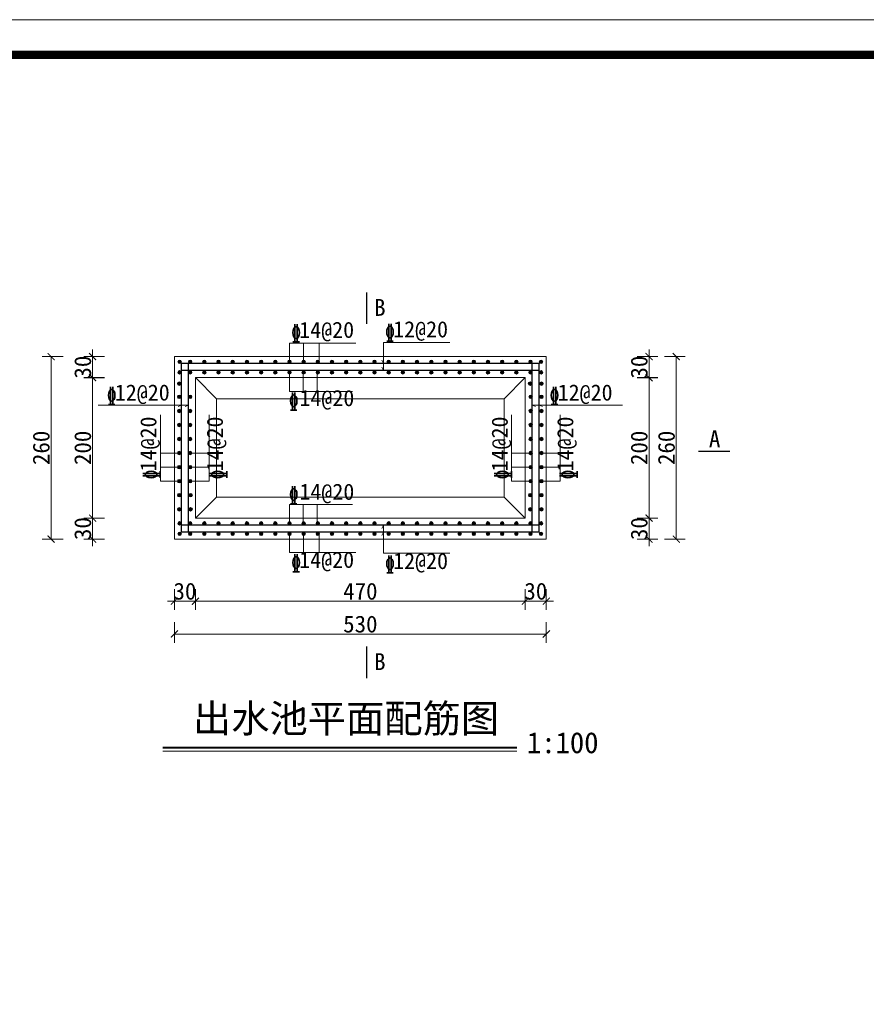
# Model space of a CAD drawing. Extents: x -13074 to 1448651, y 3648755 to 8081248.
# Tile 126 of 173: x 562250 to 562371, y 3858642 to 3858782. Entities that reach past the tile are written whole.
import ezdxf

# ---------------------------------------------------------------- set-up
doc = ezdxf.new("R2010")
doc.units = 0
doc.header["$PDMODE"] = 32
doc.header["$PDSIZE"] = 0.2
doc.layers.get('0').update_dxf_attribs({"linetype": 'CONTINUOUS'})
doc.layers.get('Defpoints').update_dxf_attribs({"linetype": 'CONTINUOUS'})
for name, color, linetype, lineweight in [('0.09标注线', 3, 'CONTINUOUS', 9), ('0.13填充', 8, 'CONTINUOUS', 9), ('0.30粗线', 7, 'CONTINUOUS', 30), ('0.30红', 1, 'CONTINUOUS', 30), ('SHEET', 1, 'CONTINUOUS', 15), ('文字', 7, 'CONTINUOUS', 15), ('新建路', 7, 'CONTINUOUS', 40)]:
    doc.layers.add(name, color=color, linetype=linetype, lineweight=lineweight)
doc.styles.add('-仿宋_GB2312', font='FangSong_GB2312.ttf')
doc.styles.add('CHX-1', font='tssdeng.shx', dxfattribs={"width": 0.7, "height": 300, "bigfont": 'atssdchn.shx'})
doc.dimstyles.new('zzzz STANDARD', dxfattribs={"dimtxt": 2.3, "dimasz": 1, "dimexe": 1.25, "dimexo": 1.5, "dimgap": 0.2, "dimtad": 1, "dimdec": 0, "dimlfac": 10, "dimzin": 0, "dimdsep": 46, "dimtxsty": '-仿宋_GB2312', "dimblk": 'ARCHTICK', "dimcen": 0.09, "dimadec": 0, "dimazin": 0, "dimtfac": 1, "dimtdec": 0, "dimtix": 1, "dimtmove": 2, "dimatfit": 3, "dimfxl": 1.7, "dimfxlon": 1, "dimtolj": 1, "dimtzin": 0, "dimlwd": 9, "dimlwe": 9, "dimarcsym": 0})

# ---------------------------------------------------------------- blocks, each defined once
blk = doc.blocks.new('_ARCHTICK')
at = {"color": 0, "linetype": 'ByBlock', "const_width": 0.15}
blk.add_lwpolyline([(-0.5, -0.5), (0.5, 0.5)], dxfattribs=at)
blk = doc.blocks.new('*D2689')
at = {"layer": 'Defpoints', "color": 0, "linetype": 'Continuous', "lineweight": 13}
for p in [(562322.01, 3858714.5, -0.5), (562325.01, 3858708.67, -0.5), (562325.01, 3858699.67)]:
    blk.add_point(p, dxfattribs=at)
at = {"layer": '新建路', "color": 0, "linetype": 'Continuous', "lineweight": 9}
for p, q in [((562322.01, 3858701.36), (562322.01, 3858698.42)), ((562325.01, 3858701.36), (562325.01, 3858698.42)), ((562322.01, 3858699.67), (562321.01, 3858699.67)), ((562322.01, 3858699.67), (562325.01, 3858699.67)), ((562325.01, 3858699.67), (562326.01, 3858699.67))]:
    blk.add_line(p, q, dxfattribs=at)
blk.add_blockref('_ARCHTICK', (562322.01, 3858699.67), dxfattribs=at)
at = {"layer": '新建路', "color": 0, "linetype": 'Continuous', "lineweight": 9, "rotation": 180}
blk.add_blockref('_ARCHTICK', (562325.01, 3858699.67), dxfattribs=at)
at = {"layer": '新建路', "color": 0, "linetype": 'Continuous', "lineweight": 13, "insert": (562323.51, 3858701.07), "char_height": 2.4, "attachment_point": 5, "style": '-仿宋_GB2312'}
blk.add_mtext('\\A1;30', dxfattribs=at)
blk = doc.blocks.new('*D2690')
at = {"layer": 'Defpoints', "color": 0, "linetype": 'Continuous', "lineweight": 13}
for p in [(562272.01, 3858708.5, -0.5), (562325.01, 3858708.67, -0.5), (562272.01, 3858694.99)]:
    blk.add_point(p, dxfattribs=at)
at = {"layer": '新建路', "color": 0, "linetype": 'Continuous', "lineweight": 9}
for p, q in [((562272.01, 3858696.69), (562272.01, 3858693.74)), ((562325.01, 3858696.69), (562325.01, 3858693.74)), ((562325.01, 3858694.99), (562272.01, 3858694.99))]:
    blk.add_line(p, q, dxfattribs=at)
at = {"layer": '新建路', "color": 0, "linetype": 'Continuous', "lineweight": 9, "rotation": 180}
blk.add_blockref('_ARCHTICK', (562272.01, 3858694.99), dxfattribs=at)
at = {"layer": '新建路', "color": 0, "linetype": 'Continuous', "lineweight": 9}
blk.add_blockref('_ARCHTICK', (562325.01, 3858694.99), dxfattribs=at)
at = {"layer": '新建路', "color": 0, "linetype": 'Continuous', "lineweight": 13, "insert": (562298.51, 3858696.39), "char_height": 2.4, "attachment_point": 5, "style": '-仿宋_GB2312'}
blk.add_mtext('\\A1;530', dxfattribs=at)
blk = doc.blocks.new('*D2691')
at = {"layer": 'Defpoints', "color": 0, "linetype": 'Continuous', "lineweight": 13}
for p in [(562260.36, 3858711.5), (562278.01, 3858711.5, -0.5), (562272.01, 3858708.5, -0.5)]:
    blk.add_point(p, dxfattribs=at)
at = {"layer": '新建路', "color": 0, "linetype": 'Continuous', "lineweight": 9}
for p, q in [((562260.36, 3858711.5), (562260.36, 3858712.5)), ((562262.06, 3858711.5), (562259.11, 3858711.5)), ((562260.36, 3858708.5), (562260.36, 3858711.5)), ((562262.06, 3858708.5), (562259.11, 3858708.5)), ((562260.36, 3858708.5), (562260.36, 3858707.5))]:
    blk.add_line(p, q, dxfattribs=at)
for p, rotation in [((562260.36, 3858711.5), 270), ((562260.36, 3858708.5), 90)]:
    blk.add_blockref('_ARCHTICK', p, dxfattribs=dict(at, rotation=rotation))
at = {"layer": '新建路', "color": 0, "linetype": 'Continuous', "lineweight": 13, "insert": (562258.96, 3858710), "char_height": 2.4, "attachment_point": 5, "rotation": 90, "style": '-仿宋_GB2312'}
blk.add_mtext('\\A1;30', dxfattribs=at)
blk = doc.blocks.new('*D2693')
at = {"layer": 'Defpoints', "color": 0, "linetype": 'Continuous', "lineweight": 13}
for p in [(562260.36, 3858734.5), (562272.01, 3858734.5, -0.5), (562275.01, 3858731.5, -0.5)]:
    blk.add_point(p, dxfattribs=at)
at = {"layer": '新建路', "color": 0, "linetype": 'Continuous', "lineweight": 9}
for p, q in [((562262.06, 3858734.5), (562259.11, 3858734.5)), ((562260.36, 3858734.5), (562260.36, 3858735.5)), ((562260.36, 3858731.5), (562260.36, 3858734.5)), ((562262.06, 3858731.5), (562259.11, 3858731.5)), ((562260.36, 3858731.5), (562260.36, 3858730.5))]:
    blk.add_line(p, q, dxfattribs=at)
for p, rotation in [((562260.36, 3858734.5), 270), ((562260.36, 3858731.5), 90)]:
    blk.add_blockref('_ARCHTICK', p, dxfattribs=dict(at, rotation=rotation))
at = {"layer": '新建路', "color": 0, "linetype": 'Continuous', "lineweight": 13, "insert": (562258.96, 3858733), "char_height": 2.4, "attachment_point": 5, "rotation": 90, "style": '-仿宋_GB2312'}
blk.add_mtext('\\A1;30', dxfattribs=at)
blk = doc.blocks.new('*D2694')
at = {"layer": 'Defpoints', "color": 0, "linetype": 'Continuous', "lineweight": 13}
for p in [(562272.01, 3858734.5, -0.5), (562254.44, 3858708.5), (562272.01, 3858708.5, -0.5)]:
    blk.add_point(p, dxfattribs=at)
at = {"layer": '新建路', "color": 0, "linetype": 'Continuous', "lineweight": 9}
for p, q in [((562256.14, 3858734.5), (562253.19, 3858734.5)), ((562254.44, 3858734.5), (562254.44, 3858708.5)), ((562256.14, 3858708.5), (562253.19, 3858708.5))]:
    blk.add_line(p, q, dxfattribs=at)
for p, rotation in [((562254.44, 3858734.5), 90), ((562254.44, 3858708.5), 270)]:
    blk.add_blockref('_ARCHTICK', p, dxfattribs=dict(at, rotation=rotation))
at = {"layer": '新建路', "color": 0, "linetype": 'Continuous', "lineweight": 13, "insert": (562253.04, 3858721.5), "char_height": 2.4, "attachment_point": 5, "rotation": 90, "style": '-仿宋_GB2312'}
blk.add_mtext('\\A1;260', dxfattribs=at)
blk = doc.blocks.new('*D2695')
at = {"layer": 'Defpoints', "color": 0, "linetype": 'Continuous', "lineweight": 13}
for p in [(562325.01, 3858734.5, -0.5), (562322.01, 3858731.5, -0.5), (562339.65, 3858731.5)]:
    blk.add_point(p, dxfattribs=at)
at = {"layer": '新建路', "color": 0, "linetype": 'Continuous', "lineweight": 9}
for p, q in [((562337.95, 3858734.5), (562340.9, 3858734.5)), ((562339.65, 3858734.5), (562339.65, 3858735.5)), ((562339.65, 3858734.5), (562339.65, 3858731.5)), ((562337.95, 3858731.5), (562340.9, 3858731.5)), ((562339.65, 3858731.5), (562339.65, 3858730.5))]:
    blk.add_line(p, q, dxfattribs=at)
for p, rotation in [((562339.65, 3858734.5), 270), ((562339.65, 3858731.5), 90)]:
    blk.add_blockref('_ARCHTICK', p, dxfattribs=dict(at, rotation=rotation))
at = {"layer": '新建路', "color": 0, "linetype": 'Continuous', "lineweight": 13, "insert": (562338.25, 3858733), "char_height": 2.4, "attachment_point": 5, "rotation": 90, "style": '-仿宋_GB2312'}
blk.add_mtext('\\A1;30', dxfattribs=at)
blk = doc.blocks.new('*D2696')
at = {"layer": 'Defpoints', "color": 0, "linetype": 'Continuous', "lineweight": 13}
for p in [(562322.01, 3858711.5, -0.5), (562321.69, 3858708.5, -0.5), (562339.65, 3858708.5)]:
    blk.add_point(p, dxfattribs=at)
at = {"layer": '新建路', "color": 0, "linetype": 'Continuous', "lineweight": 9}
for p, q in [((562339.65, 3858711.5), (562339.65, 3858712.5)), ((562337.95, 3858711.5), (562340.9, 3858711.5)), ((562339.65, 3858711.5), (562339.65, 3858708.5)), ((562337.95, 3858708.5), (562340.9, 3858708.5)), ((562339.65, 3858708.5), (562339.65, 3858707.5))]:
    blk.add_line(p, q, dxfattribs=at)
for p, rotation in [((562339.65, 3858711.5), 270), ((562339.65, 3858708.5), 90)]:
    blk.add_blockref('_ARCHTICK', p, dxfattribs=dict(at, rotation=rotation))
at = {"layer": '新建路', "color": 0, "linetype": 'Continuous', "lineweight": 13, "insert": (562338.25, 3858710), "char_height": 2.4, "attachment_point": 5, "rotation": 90, "style": '-仿宋_GB2312'}
blk.add_mtext('\\A1;30', dxfattribs=at)
blk = doc.blocks.new('*D2721')
at = {"layer": 'Defpoints', "color": 0, "linetype": 'Continuous', "lineweight": 13}
for p in [(562275.01, 3858711.5, -0.5), (562272.01, 3858708.67, -0.5), (562272.01, 3858699.67)]:
    blk.add_point(p, dxfattribs=at)
at = {"layer": '新建路', "color": 0, "linetype": 'Continuous', "lineweight": 9}
for p, q in [((562272.01, 3858701.36), (562272.01, 3858698.42)), ((562275.01, 3858701.36), (562275.01, 3858698.42)), ((562272.01, 3858699.67), (562271.01, 3858699.67)), ((562275.01, 3858699.67), (562272.01, 3858699.67)), ((562275.01, 3858699.67), (562276.01, 3858699.67))]:
    blk.add_line(p, q, dxfattribs=at)
blk.add_blockref('_ARCHTICK', (562272.01, 3858699.67), dxfattribs=at)
at = {"layer": '新建路', "color": 0, "linetype": 'Continuous', "lineweight": 9, "rotation": 180}
blk.add_blockref('_ARCHTICK', (562275.01, 3858699.67), dxfattribs=at)
at = {"layer": '新建路', "color": 0, "linetype": 'Continuous', "lineweight": 13, "insert": (562273.51, 3858701.07), "char_height": 2.4, "attachment_point": 5, "style": '-仿宋_GB2312'}
blk.add_mtext('\\A1;30', dxfattribs=at)

msp = doc.modelspace()

# ---------------------------------------------------------------- hatches: boundary and pattern name
at = {"layer": '0.13填充', "ltscale": 0.005}
for points in [[(562272.508, 3858733.752, -1), (562273.008, 3858733.752, -1)], [(562274.513, 3858733.752, 1), (562274.013, 3858733.752, 1)], [(562276.534, 3858733.752, 1), (562276.034, 3858733.752, 1)], [(562278.555, 3858733.752, 1), (562278.055, 3858733.752, 1)], [(562280.575, 3858733.752, 1), (562280.075, 3858733.752, 1)], [(562282.596, 3858733.752, 1), (562282.096, 3858733.752, 1)], [(562284.616, 3858733.752, 1), (562284.116, 3858733.752, 1)], [(562286.637, 3858733.752, 1), (562286.137, 3858733.752, 1)], [(562288.658, 3858733.752, 1), (562288.158, 3858733.752, 1)], [(562290.678, 3858733.752, 1), (562290.178, 3858733.752, 1)], [(562292.699, 3858733.752, 1), (562292.199, 3858733.752, 1)], [(562294.72, 3858733.752, 1), (562294.22, 3858733.752, 1)], [(562296.74, 3858733.752, 1), (562296.24, 3858733.752, 1)], [(562298.761, 3858733.752, 1), (562298.261, 3858733.752, 1)], [(562300.781, 3858733.752, 1), (562300.281, 3858733.752, 1)], [(562302.802, 3858733.752, 1), (562302.302, 3858733.752, 1)], [(562304.823, 3858733.752, 1), (562304.323, 3858733.752, 1)], [(562306.843, 3858733.752, 1), (562306.343, 3858733.752, 1)], [(562308.864, 3858733.752, 1), (562308.364, 3858733.752, 1)], [(562310.885, 3858733.752, 1), (562310.385, 3858733.752, 1)], [(562312.905, 3858733.752, 1), (562312.405, 3858733.752, 1)], [(562314.926, 3858733.752, 1), (562314.426, 3858733.752, 1)], [(562316.947, 3858733.752, 1), (562316.447, 3858733.752, 1)], [(562318.967, 3858733.752, 1), (562318.467, 3858733.752, 1)], [(562320.988, 3858733.752, 1), (562320.488, 3858733.752, 1)], [(562322.508, 3858733.752, -1), (562323.008, 3858733.752, -1)], [(562324.513, 3858733.752, 1), (562324.013, 3858733.752, 1)], [(562272.508, 3858732.252, 1), (562273.008, 3858732.252, 1)], [(562274.513, 3858732.252, -1), (562274.013, 3858732.252, -1)], [(562276.534, 3858732.252, -1), (562276.034, 3858732.252, -1)], [(562278.555, 3858732.252, -1), (562278.055, 3858732.252, -1)], [(562280.575, 3858732.252, -1), (562280.075, 3858732.252, -1)], [(562282.596, 3858732.252, -1), (562282.096, 3858732.252, -1)], [(562284.616, 3858732.252, -1), (562284.116, 3858732.252, -1)], [(562286.637, 3858732.252, -1), (562286.137, 3858732.252, -1)], [(562288.658, 3858732.252, -1), (562288.158, 3858732.252, -1)], [(562290.678, 3858732.252, -1), (562290.178, 3858732.252, -1)], [(562292.699, 3858732.252, -1), (562292.199, 3858732.252, -1)], [(562294.72, 3858732.252, -1), (562294.22, 3858732.252, -1)], [(562296.74, 3858732.252, -1), (562296.24, 3858732.252, -1)], [(562298.761, 3858732.252, -1), (562298.261, 3858732.252, -1)], [(562300.781, 3858732.252, -1), (562300.281, 3858732.252, -1)], [(562302.802, 3858732.252, -1), (562302.302, 3858732.252, -1)], [(562304.823, 3858732.252, -1), (562304.323, 3858732.252, -1)], [(562306.843, 3858732.252, -1), (562306.343, 3858732.252, -1)], [(562308.864, 3858732.252, -1), (562308.364, 3858732.252, -1)], [(562310.885, 3858732.252, -1), (562310.385, 3858732.252, -1)], [(562312.905, 3858732.252, -1), (562312.405, 3858732.252, -1)], [(562314.926, 3858732.252, -1), (562314.426, 3858732.252, -1)], [(562316.947, 3858732.252, -1), (562316.447, 3858732.252, -1)], [(562318.967, 3858732.252, -1), (562318.467, 3858732.252, -1)], [(562320.988, 3858732.252, -1), (562320.488, 3858732.252, -1)], [(562322.508, 3858732.252, 1), (562323.008, 3858732.252, 1)], [(562324.513, 3858732.252, -1), (562324.013, 3858732.252, -1)], [(562272.441, 3858730.656, 1), (562272.941, 3858730.656, 1)], [(562322.441, 3858730.656, 1), (562322.941, 3858730.656, 1)], [(562324.581, 3858730.656, -1), (562324.081, 3858730.656, -1)], [(562272.449, 3858728.765, 1), (562272.949, 3858728.765, 1)], [(562274.505, 3858728.765, -1), (562274.005, 3858728.765, -1)], [(562322.517, 3858728.765, 1), (562323.017, 3858728.765, 1)], [(562324.572, 3858728.765, -1), (562324.072, 3858728.765, -1)], [(562272.449, 3858726.763, 1), (562272.949, 3858726.763, 1)], [(562274.505, 3858726.763, -1), (562274.005, 3858726.763, -1)], [(562322.517, 3858726.763, 1), (562323.017, 3858726.763, 1)], [(562324.572, 3858726.763, -1), (562324.072, 3858726.763, -1)], [(562272.449, 3858724.762, 1), (562272.949, 3858724.762, 1)], [(562274.505, 3858724.762, -1), (562274.005, 3858724.762, -1)], [(562322.517, 3858724.762, 1), (562323.017, 3858724.762, 1)], [(562324.572, 3858724.762, -1), (562324.072, 3858724.762, -1)], [(562272.449, 3858722.76, 1), (562272.949, 3858722.76, 1)], [(562274.505, 3858722.76, -1), (562274.005, 3858722.76, -1)], [(562322.517, 3858722.76, 1), (562323.017, 3858722.76, 1)], [(562324.572, 3858722.76, -1), (562324.072, 3858722.76, -1)], [(562272.449, 3858720.759, 1), (562272.949, 3858720.759, 1)], [(562274.505, 3858720.759, -1), (562274.005, 3858720.759, -1)], [(562322.517, 3858720.759, 1), (562323.017, 3858720.759, 1)], [(562324.572, 3858720.759, -1), (562324.072, 3858720.759, -1)], [(562272.449, 3858718.758, 1), (562272.949, 3858718.758, 1)], [(562274.505, 3858718.758, -1), (562274.005, 3858718.758, -1)], [(562322.517, 3858718.758, 1), (562323.017, 3858718.758, 1)], [(562324.572, 3858718.758, -1), (562324.072, 3858718.758, -1)], [(562272.449, 3858716.756, 1), (562272.949, 3858716.756, 1)], [(562274.505, 3858716.756, -1), (562274.005, 3858716.756, -1)], [(562322.517, 3858716.756, 1), (562323.017, 3858716.756, 1)], [(562324.572, 3858716.756, -1), (562324.072, 3858716.756, -1)], [(562272.449, 3858714.755, 1), (562272.949, 3858714.755, 1)], [(562274.572, 3858714.755, -1), (562274.072, 3858714.755, -1)], [(562322.449, 3858714.755, 1), (562322.949, 3858714.755, 1)], [(562324.572, 3858714.755, -1), (562324.072, 3858714.755, -1)], [(562272.449, 3858712.753, 1), (562272.949, 3858712.753, 1)], [(562274.572, 3858712.753, -1), (562274.072, 3858712.753, -1)], [(562322.449, 3858712.753, 1), (562322.949, 3858712.753, 1)], [(562324.572, 3858712.753, -1), (562324.072, 3858712.753, -1)], [(562272.508, 3858710.752, -1), (562273.008, 3858710.752, -1)], [(562274.513, 3858710.752, 1), (562274.013, 3858710.752, 1)], [(562276.534, 3858710.752, 1), (562276.034, 3858710.752, 1)], [(562278.555, 3858710.752, 1), (562278.055, 3858710.752, 1)], [(562280.575, 3858710.752, 1), (562280.075, 3858710.752, 1)], [(562282.596, 3858710.752, 1), (562282.096, 3858710.752, 1)], [(562284.616, 3858710.752, 1), (562284.116, 3858710.752, 1)], [(562286.637, 3858710.752, 1), (562286.137, 3858710.752, 1)], [(562288.658, 3858710.752, 1), (562288.158, 3858710.752, 1)], [(562290.678, 3858710.752, 1), (562290.178, 3858710.752, 1)], [(562292.699, 3858710.752, 1), (562292.199, 3858710.752, 1)], [(562294.72, 3858710.752, 1), (562294.22, 3858710.752, 1)], [(562296.74, 3858710.752, 1), (562296.24, 3858710.752, 1)], [(562298.761, 3858710.752, 1), (562298.261, 3858710.752, 1)], [(562300.781, 3858710.752, 1), (562300.281, 3858710.752, 1)], [(562302.802, 3858710.752, 1), (562302.302, 3858710.752, 1)], [(562304.823, 3858710.752, 1), (562304.323, 3858710.752, 1)], [(562306.843, 3858710.752, 1), (562306.343, 3858710.752, 1)], [(562308.864, 3858710.752, 1), (562308.364, 3858710.752, 1)], [(562310.885, 3858710.752, 1), (562310.385, 3858710.752, 1)], [(562312.905, 3858710.752, 1), (562312.405, 3858710.752, 1)], [(562314.926, 3858710.752, 1), (562314.426, 3858710.752, 1)], [(562316.947, 3858710.752, 1), (562316.447, 3858710.752, 1)], [(562318.967, 3858710.752, 1), (562318.467, 3858710.752, 1)], [(562320.988, 3858710.752, 1), (562320.488, 3858710.752, 1)], [(562322.508, 3858710.752, -1), (562323.008, 3858710.752, -1)], [(562324.513, 3858710.752, 1), (562324.013, 3858710.752, 1)], [(562272.508, 3858709.252, 1), (562273.008, 3858709.252, 1)], [(562274.513, 3858709.252, -1), (562274.013, 3858709.252, -1)], [(562276.534, 3858709.252, -1), (562276.034, 3858709.252, -1)], [(562278.555, 3858709.252, -1), (562278.055, 3858709.252, -1)], [(562280.575, 3858709.252, -1), (562280.075, 3858709.252, -1)], [(562282.596, 3858709.252, -1), (562282.096, 3858709.252, -1)], [(562284.616, 3858709.252, -1), (562284.116, 3858709.252, -1)], [(562286.637, 3858709.252, -1), (562286.137, 3858709.252, -1)], [(562288.658, 3858709.252, -1), (562288.158, 3858709.252, -1)], [(562290.678, 3858709.252, -1), (562290.178, 3858709.252, -1)], [(562292.699, 3858709.252, -1), (562292.199, 3858709.252, -1)], [(562294.72, 3858709.252, -1), (562294.22, 3858709.252, -1)], [(562296.74, 3858709.252, -1), (562296.24, 3858709.252, -1)], [(562298.761, 3858709.252, -1), (562298.261, 3858709.252, -1)], [(562300.781, 3858709.252, -1), (562300.281, 3858709.252, -1)], [(562302.802, 3858709.252, -1), (562302.302, 3858709.252, -1)], [(562304.823, 3858709.252, -1), (562304.323, 3858709.252, -1)], [(562306.843, 3858709.252, -1), (562306.343, 3858709.252, -1)], [(562308.864, 3858709.252, -1), (562308.364, 3858709.252, -1)], [(562310.885, 3858709.252, -1), (562310.385, 3858709.252, -1)], [(562312.905, 3858709.252, -1), (562312.405, 3858709.252, -1)], [(562314.926, 3858709.252, -1), (562314.426, 3858709.252, -1)], [(562316.947, 3858709.252, -1), (562316.447, 3858709.252, -1)], [(562318.967, 3858709.252, -1), (562318.467, 3858709.252, -1)], [(562320.988, 3858709.252, -1), (562320.488, 3858709.252, -1)], [(562322.508, 3858709.252, 1), (562323.008, 3858709.252, 1)], [(562324.513, 3858709.252, -1), (562324.013, 3858709.252, -1)]]:
    msp.add_hatch(color=4, dxfattribs=at).paths.add_polyline_path(points)

# ---------------------------------------------------------------- linework, layer by layer
at = {"layer": '0.09标注线', "color": 3}
for p, q in [((562288.408, 3858736.406, 0.895), (562288.408, 3858733.752, 0.895)), ((562288.408, 3858736.406, 0.895), (562297.867, 3858736.406, 0.895)), ((562290.418, 3858736.406, 0.895), (562290.418, 3858733.752, 0.895)), ((562292.649, 3858736.406, 0.885), (562292.649, 3858733.752, 0.885)), ((562301.79, 3858736.493, -0.197), (562301.79, 3858732.502, -0.197)), ((562301.79, 3858736.493, -0.197), (562311.249, 3858736.493, -0.197)), ((562301.79, 3858733.502, -0.197), (562301.555, 3858733.996, -0.34)), ((562288.408, 3858732.252, 0.895), (562288.408, 3858729.545, 0.895)), ((562290.381, 3858732.252, 0.895), (562290.381, 3858729.545, 0.895)), ((562292.355, 3858732.252, 0.895), (562292.355, 3858729.545, 0.895)), ((562301.79, 3858732.502, -0.197), (562301.555, 3858732.996, -0.34)), ((562288.408, 3858729.545, 1.354), (562297.378, 3858729.545, 1.354)), ((562261.147, 3858727.583, -0.502), (562274.011, 3858727.583, -0.502)), ((562273.011, 3858727.583, -0.502), (562272.57, 3858727.371, -0.502)), ((562274.011, 3858727.583, -0.502), (562273.57, 3858727.371, -0.502)), ((562335.875, 3858727.583, -0.502), (562323.011, 3858727.583, -0.502)), ((562323.011, 3858727.583, -0.502), (562323.452, 3858727.371, -0.502)), ((562324.011, 3858727.583, -0.502), (562324.452, 3858727.371, -0.502)), ((562270.045, 3858716.756, 0.895), (562270.045, 3858726.215, 0.895)), ((562276.977, 3858716.756, 0.895), (562276.977, 3858726.215, 0.895)), ((562320.045, 3858716.756, 0.895), (562320.045, 3858726.215, 0.895)), ((562326.977, 3858716.756, 0.895), (562326.977, 3858726.215, 0.895)), ((562270.045, 3858720.724, 0.895), (562272.699, 3858720.724, 0.895)), ((562276.977, 3858720.724, 0.895), (562274.322, 3858720.724, 0.895)), ((562320.045, 3858720.724, 0.895), (562322.699, 3858720.724, 0.895)), ((562326.977, 3858720.724, 0.895), (562324.322, 3858720.724, 0.895)), ((562270.045, 3858718.74, 0.895), (562272.699, 3858718.74, 0.895)), ((562276.977, 3858718.74, 0.895), (562274.322, 3858718.74, 0.895)), ((562320.045, 3858718.74, 0.895), (562322.699, 3858718.74, 0.895)), ((562326.977, 3858718.74, 0.895), (562324.322, 3858718.74, 0.895)), ((562270.045, 3858716.756, 0.895), (562272.699, 3858716.756, 0.895)), ((562276.977, 3858716.756, 0.895), (562274.322, 3858716.756, 0.895)), ((562320.045, 3858716.756, 0.895), (562322.699, 3858716.756, 0.895)), ((562326.977, 3858716.756, 0.895), (562324.322, 3858716.756, 0.895)), ((562288.408, 3858713.459, 1.354), (562297.378, 3858713.459, 1.354)), ((562288.408, 3858710.752, 0.895), (562288.408, 3858713.459, 0.895)), ((562290.381, 3858710.752, 0.895), (562290.381, 3858713.459, 0.895)), ((562292.355, 3858710.752, 0.895), (562292.355, 3858713.459, 0.895)), ((562288.408, 3858706.597, 0.895), (562288.408, 3858709.252, 0.895)), ((562290.418, 3858706.597, 0.895), (562290.418, 3858709.252, 0.895)), ((562292.649, 3858706.597, 0.885), (562292.649, 3858709.252, 0.885)), ((562301.79, 3858710.502, -0.197), (562301.555, 3858710.008, -0.34)), ((562301.79, 3858709.502, -0.197), (562301.555, 3858709.008, -0.34)), ((562301.79, 3858706.51, -0.197), (562301.79, 3858710.502, -0.197)), ((562288.408, 3858706.597, 0.895), (562297.867, 3858706.597, 0.895)), ((562301.79, 3858706.51, -0.197), (562311.249, 3858706.51, -0.197))]:
    msp.add_line(p, q, dxfattribs=at)
at = {"layer": '0.13填充', "lineweight": 40, "ltscale": 0.005}
msp.add_line((562270.374, 3858678.848), (562320.807, 3858678.848), dxfattribs=at)
at = {"layer": '0.13填充', "ltscale": 0.005}
msp.add_line((562270.374, 3858678.301), (562320.807, 3858678.301), dxfattribs=at)
at = {"layer": '0.13填充', "color": 4, "ltscale": 0.005}
for centre in [(562272.758, 3858733.752, 0.895), (562274.263, 3858733.752, 0.895), (562276.284, 3858733.752, 0.895), (562278.305, 3858733.752, 0.895), (562280.325, 3858733.752, 0.895), (562282.346, 3858733.752, 0.895), (562284.366, 3858733.752, 0.895), (562286.387, 3858733.752, 0.895), (562288.408, 3858733.752, 0.895), (562290.428, 3858733.752, 0.895), (562292.449, 3858733.752, 0.895), (562294.47, 3858733.752, 0.895), (562296.49, 3858733.752, 0.895), (562298.511, 3858733.752, 0.895), (562300.531, 3858733.752, 0.895), (562302.552, 3858733.752, 0.895), (562304.573, 3858733.752, 0.895), (562306.593, 3858733.752, 0.895), (562308.614, 3858733.752, 0.895), (562310.635, 3858733.752, 0.895), (562312.655, 3858733.752, 0.895), (562314.676, 3858733.752, 0.895), (562316.697, 3858733.752, 0.895), (562318.717, 3858733.752, 0.895), (562320.738, 3858733.752, 0.895), (562322.758, 3858733.752, 0.895), (562324.263, 3858733.752, 0.895), (562272.758, 3858732.252, 0.895), (562274.263, 3858732.252, 0.895), (562276.284, 3858732.252, 0.895), (562278.305, 3858732.252, 0.895), (562280.325, 3858732.252, 0.895), (562282.346, 3858732.252, 0.895), (562284.366, 3858732.252, 0.895), (562286.387, 3858732.252, 0.895), (562288.408, 3858732.252, 0.895), (562290.428, 3858732.252, 0.895), (562292.449, 3858732.252, 0.895), (562294.47, 3858732.252, 0.895), (562296.49, 3858732.252, 0.895), (562298.511, 3858732.252, 0.895), (562300.531, 3858732.252, 0.895), (562302.552, 3858732.252, 0.895), (562304.573, 3858732.252, 0.895), (562306.593, 3858732.252, 0.895), (562308.614, 3858732.252, 0.895), (562310.635, 3858732.252, 0.895), (562312.655, 3858732.252, 0.895), (562314.676, 3858732.252, 0.895), (562316.697, 3858732.252, 0.895), (562318.717, 3858732.252, 0.895), (562320.738, 3858732.252, 0.895), (562322.758, 3858732.252, 0.895), (562324.263, 3858732.252, 0.895), (562272.691, 3858730.656, 0.895), (562322.691, 3858730.656, 0.895), (562324.331, 3858730.656, 0.895), (562272.699, 3858728.765, 0.895), (562274.255, 3858728.765, 0.895), (562322.767, 3858728.765, 0.895), (562324.322, 3858728.765, 0.895), (562272.699, 3858726.763, 0.895), (562274.255, 3858726.763, 0.895), (562322.767, 3858726.763, 0.895), (562324.322, 3858726.763, 0.895), (562272.699, 3858724.762, 0.895), (562274.255, 3858724.762, 0.895), (562322.767, 3858724.762, 0.895), (562324.322, 3858724.762, 0.895), (562272.699, 3858722.76, 0.895), (562274.255, 3858722.76, 0.895), (562322.767, 3858722.76, 0.895), (562324.322, 3858722.76, 0.895), (562272.699, 3858720.759, 0.895), (562274.255, 3858720.759, 0.895), (562322.767, 3858720.759, 0.895), (562324.322, 3858720.759, 0.895), (562272.699, 3858718.758, 0.895), (562274.255, 3858718.758, 0.895), (562322.767, 3858718.758, 0.895), (562324.322, 3858718.758, 0.895), (562272.699, 3858716.756, 0.895), (562274.255, 3858716.756, 0.895), (562322.767, 3858716.756, 0.895), (562324.322, 3858716.756, 0.895), (562272.699, 3858714.755, 0.895), (562274.322, 3858714.755, 0.895), (562322.699, 3858714.755, 0.895), (562324.322, 3858714.755, 0.895), (562272.699, 3858712.753, 0.895), (562274.322, 3858712.753, 0.895), (562322.699, 3858712.753, 0.895), (562324.322, 3858712.753, 0.895), (562272.758, 3858710.752, 0.895), (562274.263, 3858710.752, 0.895), (562276.284, 3858710.752, 0.895), (562278.305, 3858710.752, 0.895), (562280.325, 3858710.752, 0.895), (562282.346, 3858710.752, 0.895), (562284.366, 3858710.752, 0.895), (562286.387, 3858710.752, 0.895), (562288.408, 3858710.752, 0.895), (562290.428, 3858710.752, 0.895), (562292.449, 3858710.752, 0.895), (562294.47, 3858710.752, 0.895), (562296.49, 3858710.752, 0.895), (562298.511, 3858710.752, 0.895), (562300.531, 3858710.752, 0.895), (562302.552, 3858710.752, 0.895), (562304.573, 3858710.752, 0.895), (562306.593, 3858710.752, 0.895), (562308.614, 3858710.752, 0.895), (562310.635, 3858710.752, 0.895), (562312.655, 3858710.752, 0.895), (562314.676, 3858710.752, 0.895), (562316.697, 3858710.752, 0.895), (562318.717, 3858710.752, 0.895), (562320.738, 3858710.752, 0.895), (562322.758, 3858710.752, 0.895), (562324.263, 3858710.752, 0.895), (562272.758, 3858709.252, 0.895), (562274.263, 3858709.252, 0.895), (562276.284, 3858709.252, 0.895), (562278.305, 3858709.252, 0.895), (562280.325, 3858709.252, 0.895), (562282.346, 3858709.252, 0.895), (562284.366, 3858709.252, 0.895), (562286.387, 3858709.252, 0.895), (562288.408, 3858709.252, 0.895), (562290.428, 3858709.252, 0.895), (562292.449, 3858709.252, 0.895), (562294.47, 3858709.252, 0.895), (562296.49, 3858709.252, 0.895), (562298.511, 3858709.252, 0.895), (562300.531, 3858709.252, 0.895), (562302.552, 3858709.252, 0.895), (562304.573, 3858709.252, 0.895), (562306.593, 3858709.252, 0.895), (562308.614, 3858709.252, 0.895), (562310.635, 3858709.252, 0.895), (562312.655, 3858709.252, 0.895), (562314.676, 3858709.252, 0.895), (562316.697, 3858709.252, 0.895), (562318.717, 3858709.252, 0.895), (562320.738, 3858709.252, 0.895), (562322.758, 3858709.252, 0.895), (562324.263, 3858709.252, 0.895)]:
    msp.add_circle(centre, 0.25, dxfattribs=at)
at = {"layer": '0.30粗线'}
for p, q in [((562299.376, 3858743.654), (562299.376, 3858739.158)), ((562346.68, 3858721.032), (562351.176, 3858721.032)), ((562299.376, 3858693.204), (562299.376, 3858688.708))]:
    msp.add_line(p, q, dxfattribs=at)
at = {"layer": '0.30粗线', "lineweight": 13}
for p, q in [((562272.011, 3858734.502, -0.502), (562325.011, 3858734.502, -0.502)), ((562272.011, 3858708.502, -0.502), (562272.011, 3858734.502, -0.502)), ((562325.011, 3858708.502, -0.502), (562325.011, 3858734.502, -0.502)), ((562275.011, 3858731.502, -0.502), (562322.011, 3858731.502, -0.502)), ((562275.011, 3858711.502, -0.502), (562275.011, 3858731.502, -0.502)), ((562278.011, 3858728.502, -0.502), (562275.011, 3858731.502, -0.502)), ((562319.011, 3858728.502, -0.502), (562322.011, 3858731.502, -0.502)), ((562322.011, 3858711.502, -0.502), (562322.011, 3858731.502, -0.502)), ((562278.011, 3858728.502, -0.502), (562319.011, 3858728.502, -0.502)), ((562278.011, 3858714.502, -0.502), (562278.011, 3858728.502, -0.502)), ((562319.011, 3858714.502, -0.502), (562319.011, 3858728.502, -0.502)), ((562278.011, 3858714.502, -0.502), (562275.011, 3858711.502, -0.502)), ((562278.011, 3858714.502, -0.502), (562319.011, 3858714.502, -0.502)), ((562319.011, 3858714.502, -0.502), (562322.011, 3858711.502, -0.502)), ((562275.011, 3858711.502, -0.502), (562322.011, 3858711.502, -0.502)), ((562272.011, 3858708.502, -0.502), (562325.011, 3858708.502, -0.502))]:
    msp.add_line(p, q, dxfattribs=at)
at = {"layer": '0.30红'}
for p, q in [((562273.011, 3858709.502, -0.502), (562273.011, 3858733.502, -0.502)), ((562324.011, 3858733.502, 0.07), (562273.011, 3858733.502, -0.543)), ((562274.011, 3858709.502, -0.502), (562274.011, 3858733.502, -0.502)), ((562323.011, 3858709.502, -0.502), (562323.011, 3858733.502, -0.502)), ((562324.011, 3858709.502, -0.502), (562324.011, 3858733.502, -0.502)), ((562324.011, 3858732.502, 0.07), (562273.011, 3858732.502, -0.543)), ((562324.011, 3858710.502, 0.07), (562273.011, 3858710.502, -0.543)), ((562324.011, 3858709.502, 0.07), (562273.011, 3858709.502, -0.543))]:
    msp.add_line(p, q, dxfattribs=at)
at = {"layer": 'SHEET', "color": 7}
msp.add_lwpolyline([(562610.171, 3858485.489), (562190.172, 3858485.489), (562190.172, 3858782.489), (562610.171, 3858782.489)], close=True, dxfattribs=at)
at = {"layer": 'SHEET', "color": 7, "const_width": 1.2}
msp.add_lwpolyline([(562215.172, 3858777.489), (562605.171, 3858777.489), (562605.171, 3858490.489), (562215.172, 3858490.489)], close=True, dxfattribs=at)

# ---------------------------------------------------------------- texts
at = {"layer": '0.09标注线', "char_height": 2.4, "width": 12.60969, "attachment_point": 1, "style": '-仿宋_GB2312'}
for s, insert in [('B', (562300.471, 3858742.706)), ('A', (562348.18, 3858723.999)), ('B', (562300.471, 3858692.255))]:
    msp.add_mtext(s, dxfattribs=dict(at, insert=insert))
at = {"layer": '0.09标注线', "color": 3, "char_height": 2.3, "width": 17.07403, "attachment_point": 9, "style": '-仿宋_GB2312'}
for s, insert, rotation in [('14@20', (562297.623, 3858736.662, -1.985), 0), ('12@20', (562311.005, 3858736.74, -3.077), 0), ('14@20', (562297.65, 3858726.943, -1.939), 0), ('14@20', (562269.952, 3858725.971, -1.985), 90), ('14@20', (562279.427, 3858725.971, -1.985), 90), ('14@20', (562320.017, 3858725.971, -1.985), 90), ('14@20', (562329.356, 3858725.971, -1.985), 90), ('14@20', (562297.65, 3858713.6, -1.939), 0), ('14@20', (562297.623, 3858703.906, -1.985), 0), ('12@20', (562311.005, 3858703.738, -3.077), 0)]:
    msp.add_mtext(s, dxfattribs=dict(at, insert=insert, rotation=rotation))
for insert in [(562271.346, 3858727.734, -3.382), (562334.451, 3858727.734, -3.382)]:
    msp.add_mtext('12@20', dxfattribs=dict(at, insert=insert))
at = {"layer": '文字', "color": 3, "style": 'CHX-1', "width": 0.62}
for p in [(562288.69, 3858736.61, -1.985), (562302.072, 3858736.689, -3.077), (562262.413, 3858727.683, -3.382), (562325.518, 3858727.683, -3.382), (562288.351, 3858726.892, -2.397), (562288.351, 3858713.548, -2.397), (562288.69, 3858703.854, -1.985), (562302.072, 3858703.686, -3.077)]:
    msp.add_text('\x84', height=2.5, dxfattribs=at).set_placement(p)
for p in [(562270.004, 3858717.039, -1.985), (562279.479, 3858717.039, -1.985), (562320.069, 3858717.039, -1.985), (562329.407, 3858717.039, -1.985)]:
    msp.add_text('\x84', height=2.5, rotation=90, dxfattribs=at).set_placement(p)
at = {"layer": '文字', "color": 7, "attachment_point": 1, "style": '-仿宋_GB2312'}
for s, insert, char_height, width in [('出水池平面配筋图', (562274.644, 3858684.961), 4, 55.44961), ('1:100', (562322.246, 3858681.011), 3, 10.28955)]:
    msp.add_mtext(s, dxfattribs=dict(at, insert=insert, char_height=char_height, width=width))

# ---------------------------------------------------------------- dimensions: what is measured, and where the dimension line sits
at = {"layer": '新建路', "color": 3, "linetype": 'Continuous', "lineweight": 13}
for base, p1, p2, angle, picture, middle in [((562254.443, 3858708.502), (562272.011, 3858734.502, -0.502), (562272.011, 3858708.502, -0.502), 90, '*D2694', (562253.043, 3858721.502)), ((562260.359, 3858734.502), (562275.011, 3858731.502, -0.502), (562272.011, 3858734.502, -0.502), 90, '*D2693', (562258.959, 3858733.002)), ((562339.646, 3858731.502), (562325.011, 3858734.502, -0.502), (562322.011, 3858731.502, -0.502), 90, '*D2695', (562338.246, 3858733.002)), ((562260.359, 3858711.502), (562272.011, 3858708.502, -0.502), (562278.011, 3858711.502, -0.502), 90, '*D2691', (562258.959, 3858710.002)), ((562339.646, 3858708.502), (562322.011, 3858711.502, -0.502), (562321.694, 3858708.502, -0.502), 90, '*D2696', (562338.246, 3858710.002)), ((562272.011, 3858699.665), (562275.011, 3858711.502, -0.502), (562272.011, 3858708.668, -0.502), 180, '*D2721', (562273.511, 3858701.065))]:
    dim = msp.add_linear_dim(base=base, p1=p1, p2=p2, angle=angle, dimstyle='zzzz STANDARD', override={"dimtxt": 2.4, "dimexo": 2}, dxfattribs=at)
    dim.commit()
    dim.dimension.update_dxf_attribs({"geometry": picture, "text_midpoint": middle})
for base, p1, p2 in [((562343.532, 3858734.502), (562321.694, 3858708.502, -0.502), (562325.011, 3858734.502, -0.502)), ((562260.359, 3858731.502), (562275.011, 3858711.502, -0.502), (562275.011, 3858731.502, -0.502)), ((562339.646, 3858731.502), (562322.011, 3858711.502, -0.502), (562322.011, 3858731.502, -0.502))]:
    msp.add_linear_dim(base=base, p1=p1, p2=p2, angle=90, dimstyle='zzzz STANDARD', override={"dimtxt": 2.4, "dimexo": 2}, dxfattribs=at).render()
for base, p1, p2, picture, middle in [((562325.011, 3858699.665), (562322.011, 3858714.502, -0.502), (562325.011, 3858708.668, -0.502), '*D2689', (562323.511, 3858701.065)), ((562272.011, 3858694.991), (562325.011, 3858708.668, -0.502), (562272.011, 3858708.502, -0.502), '*D2690', (562298.511, 3858696.391))]:
    dim = msp.add_linear_dim(base=base, p1=p1, p2=p2, dimstyle='zzzz STANDARD', override={"dimtxt": 2.4, "dimexo": 2}, dxfattribs=at)
    dim.commit()
    dim.dimension.update_dxf_attribs({"geometry": picture, "text_midpoint": middle})
msp.add_linear_dim(base=(562322.011, 3858699.665), p1=(562275.011, 3858711.502, -0.502), p2=(562322.011, 3858711.502, -0.502), dimstyle='zzzz STANDARD', override={"dimtxt": 2.4, "dimexo": 2}, dxfattribs=at).render()

doc.saveas('drawing.dxf')
